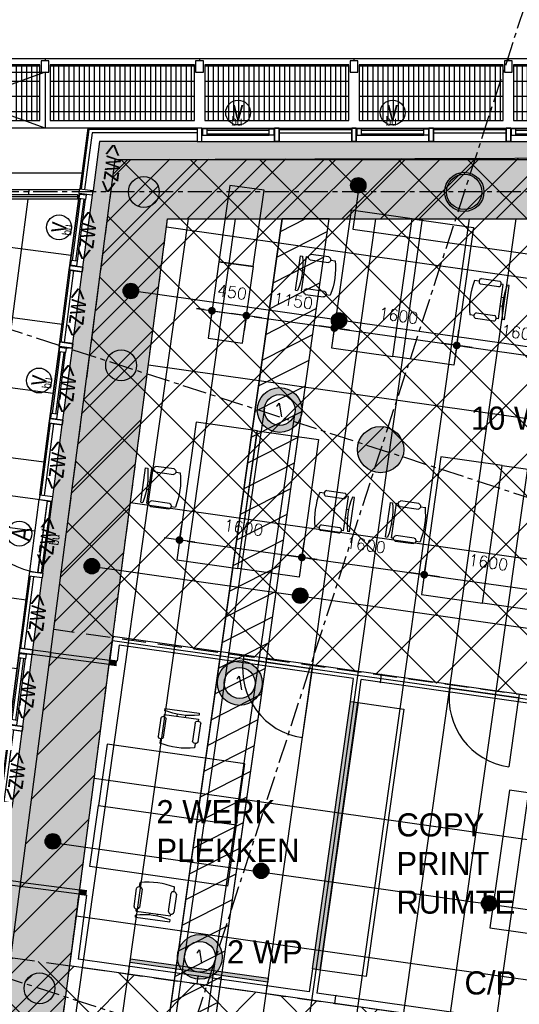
# Model space of a CAD drawing. Header units: millimetres. Extents: x -4106 to 114694, y -37499 to 54647.
# Tile 8 of 109: x 22893 to 29361, y 25922 to 38676. Entities that reach past the tile are written whole.
import ezdxf
from ezdxf.enums import TextEntityAlignment as Align

# ---------------------------------------------------------------- set-up
doc = ezdxf.new("R2010")
doc.units = ezdxf.units.MM
doc.header["$LTSCALE"] = 50
for name, pattern in [('B0301', [25, 12.5, -6.25, 0, -6.25]), ('B0702', [4.6875, 3.125, -1.5625]), ('XREF_05-werkset$0$B0702', [4.6875, 3.125, -1.5625]), ('XREF_STRAMIEN$0$B0201', [50, 31.25, -6.25, 6.25, -6.25])]:
    doc.linetypes.add(name, pattern=pattern)
for name, color, linetype in [('FOK_ BRANDSLANGHASPELS', 2, 'Continuous'), ('FOK_00_ALGEMEEN', 1, 'Continuous'), ('FOK_05---_TEKST_18', 1, 'Continuous'), ('FOK_05---_TEKST_25', 2, 'Continuous'), ('FOK_07_STRAMIEN', 13, 'B0301'), ('FOK_08---_MAATVOERING', 2, 'Continuous'), ('FOK_22_BINNENWANDEN', 2, 'Continuous'), ('FOK_22_BINNENWANDEN @ 1 VP1', 2, 'Continuous'), ('FOK_22_BINNENWANDEN @ 1 VP2', 2, 'Continuous'), ('FOK_22_BINNENWANDEN @ 1 VPModel', 2, 'Continuous'), ('FOK_82_LOS MEUBILAIR', 1, 'Continuous'), ('XREF_05-werkset$0$AA23NH2-_STAAL', 242, 'Continuous'), ('XREF_05-werkset$0$AA28G---_PREFABBETON', 242, 'Continuous'), ('XREF_05-werkset$0$AI28XH2-_STAAL', 1, 'Continuous'), ('XREF_05-werkset$0$AI31----_BUITENKOZ', 242, 'Continuous'), ('XREF_05-werkset$0$AI31XH4-_ALUMINIUM', 242, 'Continuous'), ('XREF_05-werkset$0$AI32XI--_HOUT', 242, 'Continuous'), ('XREF_05-werkset$0$AI34MH--_METAAL', 242, 'Continuous'), ('XREF_05-werkset$0$AI43S---_TEGELS', 1, 'Continuous'), ('XREF_05-werkset$0$AI47----_DAKAFW', 242, 'Continuous'), ('XREF_05-werkset$0$AL$1A---_ALGEMEEN', 7, 'Continuous'), ('XREF_05-werkset$0$AL21RO0-_GLASPLAAT', 2, 'Continuous'), ('XREF_05-werkset$0$AL23NH2-_STAAL', 1, 'Continuous'), ('XREF_05-werkset$0$AL28G---_PREFABBETON', 4, 'Continuous'), ('XREF_05-werkset$0$AL28XH2-_STAAL', 4, 'Continuous'), ('XREF_05-werkset$0$AL31----_BUITENKOZ', 2, 'Continuous'), ('XREF_05-werkset$0$AL31XH4-_ALUMINIUM', 2, 'Continuous'), ('XREF_05-werkset$0$ALR3OR3-_OPPR30', 242, 'Continuous'), ('XREF_05-werkset$0$AT$1A---_ALGEMEEN', 7, 'Continuous'), ('XREF_05-werkset$0$AT$8A---_HULPLIJNEN', 241, 'Continuous'), ('XREF_05-werkset$0$AZ34MH--_METAAL', 2, 'Continuous'), ('XREF_05_PLAFOND$0$AA00VV4-_SOLID252', 254, 'Continuous'), ('XREF_05_PLAFOND$0$AA45----_PLAFONDAFW', 1, 'Continuous'), ('XREF_05_PLAFOND$0$AI45----_PLAFONDAFW', 2, 'Continuous'), ('XREF_05_Sprinkler installatie$0$verzonken sprinkler', 6, 'Continuous'), ('XREF_05_Sprinkler installatie$0$WL524---', 4, 'Continuous'), ('XREF_05_Sprinkler installatie$0$WL6516--', 4, 'Continuous'), ('XREF_05_Vloergoot installaties$0$EL6131--_VG', 3, 'Continuous'), ('XREF_05_Vloergoot installaties$0$EL6222--', 3, 'Continuous'), ('XREF_STRAMIEN$0$AL$7A---_STRAMIEN', 1, 'XREF_STRAMIEN$0$B0201')]:
    doc.layers.add(name, color=color, linetype=linetype)
doc.styles.add('FOK-DIM', font='romans.shx')
doc.styles.add('XREF_05-werkset$0$00_100', font='ABTPR.SHX', dxfattribs={"width": 0.8, "height": 120})
doc.styles.add('XREF_05-werkset$0$02_100', font='ABTPR.SHX', dxfattribs={"width": 0.8, "height": 250})
doc.styles.add('XREF_05_Sprinkler installatie$0$Standard', font='txt')
doc.styles.add('XREF_05_Vloergoot installaties$0$BURO-018', font='simplex.shx', dxfattribs={"height": 180})
doc.dimstyles.new('FOK-100', dxfattribs={"dimscale": 100, "dimtxt": 1.5, "dimasz": 1, "dimexe": 2, "dimexo": 0, "dimgap": 2, "dimtad": 1, "dimdec": 0, "dimzin": 11, "dimdsep": 46, "dimtxsty": 'FOK-DIM', "dimblk1": 'DOT', "dimblk2": 'DOT', "dimsah": 1, "dimcen": 2.5, "dimclrd": 256, "dimclre": 256, "dimclrt": 256, "dimadec": 0, "dimazin": 0, "dimtfac": 1, "dimtdec": 0, "dimtix": 1, "dimtmove": 2, "dimatfit": 3, "dimldrblk": 'DOT', "dimfxl": 2, "dimtolj": 1, "dimtzin": 0, "dimarcsym": 0})

# ---------------------------------------------------------------- blocks, each defined once
blk = doc.blocks.new('XREF_05-werkset$0$V-H-28G001_B09145W02')
at = {"layer": 'XREF_05-werkset$0$AA28G---_PREFABBETON'}
h = blk.add_hatch(color=254, dxfattribs=at)
edge = h.paths.add_edge_path()
edge.add_arc((0, 0), 300, 0, 360)
h = blk.add_hatch(dxfattribs=at)
h.set_pattern_fill('KALKZST', color=1, scale=880, style=0)
h.set_pattern_definition([(45, (-25612.5, -9670.3), (-390.278, 390.278), [])])
edge = h.paths.add_edge_path()
edge.add_arc((0, 0), 300, 0, 360)
at = {"layer": 'XREF_05-werkset$0$AL28G---_PREFABBETON'}
blk.add_circle((0, 0), 300, dxfattribs=at)
blk = doc.blocks.new('XREF_05-werkset$0$281B508F')
for radius in [254, 229]:
    blk.add_circle((0, 0), radius)
blk = doc.blocks.new('XREF_05-werkset$0$V-H-28G002_B09145W02')
at = {"layer": 'XREF_05-werkset$0$AA28G---_PREFABBETON'}
h = blk.add_hatch(color=254, dxfattribs=at)
edge = h.paths.add_edge_path()
edge.add_arc((0, 0), 200, 0, 360)
h = blk.add_hatch(dxfattribs=at)
h.set_pattern_fill('KALKZST', color=1, scale=880, style=0)
h.set_pattern_definition([(45, (-122853.7, 13088.4), (-390.2777, 390.2777), [])])
edge = h.paths.add_edge_path()
edge.add_arc((0, 0), 200, 0, 360)
at = {"layer": 'XREF_05-werkset$0$AL28G---_PREFABBETON'}
blk.add_circle((0, 0), 200, dxfattribs=at)
blk = doc.blocks.new('XREF_05-werkset$0$V-H-28X00A_09145B1')
for name, p in [('XREF_05-werkset$0$V-H-28G002_B09145W02', (24500, 36445)), ('XREF_05-werkset$0$V-H-28G002_B09145W02', (24206, 34198)), ('XREF_05-werkset$0$V-H-28G001_B09145W02', (27566, 33108)), ('XREF_05-werkset$0$V-H-28G002_B09145W02', (23149, 26130))]:
    blk.add_blockref(name, p)
at = {"layer": 'XREF_05-werkset$0$AL28XH2-_STAAL'}
blk.add_blockref('XREF_05-werkset$0$281B508F', (28649, 36445), dxfattribs=at)
blk = doc.blocks.new('*U541')
at = {"layer": 'XREF_05-werkset$0$AI34MH--_METAAL'}
blk.add_lwpolyline([(18531, 36410), (23643, 36410), (23643, 36350), (18583, 36350)], dxfattribs=at)
at = {"layer": 'XREF_05-werkset$0$AZ34MH--_METAAL'}
blk.add_lwpolyline([(23643, 36380), (18557, 36380)], dxfattribs=at)
blk = doc.blocks.new('XREF_05-werkset$0$V-K-39-003Y_B09145W02')
at = {"color": 0, "linetype": 'ByBlock'}
blk.add_lwpolyline([(-60, -9), (-60, 161), (0, 161), (0, -9)], close=True, dxfattribs=at)
blk = doc.blocks.new('XREF_05-werkset$0$V-K-39-003_B09145W02')
at = {"color": 0, "linetype": 'ByBlock'}
blk.add_lwpolyline([(60, -9), (60, 161), (0, 161), (0, -9)], close=True, dxfattribs=at)
blk = doc.blocks.new('XREF_05-werkset$0$V-K-39-005Y_B09145W02')
at = {"color": 0}
blk.add_lwpolyline([(-67, 0), (-67, 85), (0, 85), (0, 0)], close=True, dxfattribs=at)
blk = doc.blocks.new('XREF_05-werkset$0$V-K-39-005_B09145W02')
at = {"color": 0}
blk.add_lwpolyline([(67, 0), (67, 85), (0, 85), (0, 0)], close=True, dxfattribs=at)
blk = doc.blocks.new('XREF_05-werkset$0$V-H-31-00J_B09145W02')
at = {"layer": 'XREF_05-werkset$0$AI31XH4-_ALUMINIUM'}
for p, q in [((60, 80), (1000, 80)), ((127, 76), (933, 76)), ((60, -90), (1000, -90)), ((127, -10), (933, -10))]:
    blk.add_line(p, q, dxfattribs=at)
at = {"layer": 'XREF_05-werkset$0$AL$1A---_ALGEMEEN'}
blk.add_circle((530, 284), 161, dxfattribs=at)
at = {"layer": 'XREF_05-werkset$0$AL31XH4-_ALUMINIUM'}
for p, q in [((127, 56), (933, 56)), ((127, 10), (933, 10))]:
    blk.add_line(p, q, dxfattribs=at)
for name, p in [('XREF_05-werkset$0$V-K-39-003_B09145W02', (0, -80)), ('XREF_05-werkset$0$V-K-39-003Y_B09145W02', (1060, -80))]:
    blk.add_blockref(name, p, dxfattribs=at)
at = {"layer": 'XREF_05-werkset$0$AL31XH4-_ALUMINIUM', "xscale": 0.8955223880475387}
for name, p in [('XREF_05-werkset$0$V-K-39-005_B09145W02', (67, -10)), ('XREF_05-werkset$0$V-K-39-005Y_B09145W02', (993, -10))]:
    blk.add_blockref(name, p, dxfattribs=at)
at = {"layer": 'XREF_05-werkset$0$AT$1A---_ALGEMEEN', "color": 7, "style": 'XREF_05-werkset$0$02_100', "width": 0.8}
blk.add_text('v', height=250, dxfattribs=at).set_placement((530, 313), align=Align.MIDDLE_CENTER)
at = {"layer": 'XREF_05-werkset$0$AT$8A---_HULPLIJNEN', "color": 1, "style": 'XREF_05-werkset$0$00_100', "width": 0.8}
blk.add_text('bu', height=120, dxfattribs=at).set_placement((440, 114))
blk = doc.blocks.new('XREF_05-werkset$0$V-H-31-00K_B09145W02')
at = {"layer": 'XREF_05-werkset$0$AI31----_BUITENKOZ'}
for p, q in [((60, 80.5), (1000, 80.5)), ((60, -89.5), (1000, -89.5))]:
    blk.add_line(p, q, dxfattribs=at)
at = {"layer": 'XREF_05-werkset$0$AL31----_BUITENKOZ'}
for p, q in [((60, 65.5), (1000, 65.5)), ((60, 20.5), (1000, 20.5))]:
    blk.add_line(p, q, dxfattribs=at)
for name, p in [('XREF_05-werkset$0$V-K-39-003_B09145W02', (0, -80.5)), ('XREF_05-werkset$0$V-K-39-003Y_B09145W02', (1060, -80.5))]:
    blk.add_blockref(name, p, dxfattribs=at)
blk = doc.blocks.new('XREF_05-werkset$0$281KOF8D')
blk.add_lwpolyline([(-50, -75), (50, -75), (50, 75), (-50, 75)], close=True)
blk = doc.blocks.new('XREF_05-werkset$0$V-H-00-01ZS_09145B1')
at = {"layer": 'XREF_05-werkset$0$AA23NH2-_STAAL', "color": 13}
for p, q in [((-67, 805), (-1933, 805)), ((-1890, 820), (-1890, 100)), ((-1824, 820), (-1824, 100)), ((-1758, 820), (-1758, 100)), ((-1692, 820), (-1692, 100)), ((-1626, 820), (-1626, 100)), ((-1560, 820), (-1560, 100)), ((-1494, 820), (-1494, 100)), ((-1428, 820), (-1428, 100)), ((-1362, 820), (-1362, 100)), ((-1296, 820), (-1296, 100)), ((-1230, 820), (-1230, 100)), ((-1164, 820), (-1164, 100)), ((-1098, 820), (-1098, 100)), ((-1032, 820), (-1032, 100)), ((-966, 820), (-966, 100)), ((-900, 820), (-900, 100)), ((-834, 820), (-834, 100)), ((-768, 820), (-768, 100)), ((-702, 820), (-702, 100)), ((-636, 820), (-636, 100)), ((-570, 820), (-570, 100)), ((-504, 820), (-504, 100)), ((-438, 820), (-438, 100)), ((-372, 820), (-372, 100)), ((-306, 820), (-306, 100)), ((-240, 820), (-240, 100)), ((-174, 820), (-174, 100)), ((-108, 820), (-108, 100)), ((-67, 607), (-1933, 607)), ((-67, 409), (-1933, 409)), ((-67, 211), (-1933, 211))]:
    blk.add_line(p, q, dxfattribs=at)
at = {"layer": 'XREF_05-werkset$0$AI28XH2-_STAAL'}
for p, q in [((-1950, 901), (-2050, 901)), ((50, 901), (-50, 901))]:
    blk.add_line(p, q, dxfattribs=at)
at = {"layer": 'XREF_05-werkset$0$AL21RO0-_GLASPLAAT', "color": 3}
blk.add_lwpolyline([(0, 900), (-2000, 900)], dxfattribs=at)
at = {"layer": 'XREF_05-werkset$0$AL23NH2-_STAAL'}
blk.add_lwpolyline([(-1933, 100), (-67, 100), (-67, 820), (-67, 820), (-67, 820), (-1933, 820), (-1933, 100), (-1933, 100)], close=True, dxfattribs=at)
at = {"layer": 'XREF_05-werkset$0$AL28XH2-_STAAL'}
for p, q in [((-2000, 901), (-2000, 875)), ((0, 901), (0, 875))]:
    blk.add_line(p, q, dxfattribs=at)
for p in [(-2000, 800), (0, 800)]:
    blk.add_blockref('XREF_05-werkset$0$281KOF8D', p, dxfattribs=at)
blk = doc.blocks.new('XREF_05-werkset$0$V-H-00-007S_B09145W02')
at = {"layer": 'XREF_05-werkset$0$AT$1A---_ALGEMEEN', "color": 7, "style": 'XREF_05-werkset$0$02_100', "width": 0.8}
blk.add_text('<zw>', height=250, dxfattribs=at).set_placement((0, -13), align=Align.CENTER)
blk = doc.blocks.new('XREF_05-werkset$0$V-K-39-003S_B09145W02')
at = {"color": 0, "linetype": 'ByBlock'}
blk.add_lwpolyline([(-60, 9), (-60, -161), (0, -161), (0, 9)], close=True, dxfattribs=at)
blk = doc.blocks.new('XREF_05-werkset$0$V-K-39-003X_B09145W02')
at = {"color": 0, "linetype": 'ByBlock'}
blk.add_lwpolyline([(60, 9), (60, -161), (0, -161), (0, 9)], close=True, dxfattribs=at)
blk = doc.blocks.new('XREF_05-werkset$0$P-H-31-00ZX_09145B1')
at = {"layer": 'XREF_05-werkset$0$AI31----_BUITENKOZ'}
for p, q in [((60, 90), (1000, 90)), ((60, -80), (1000, -80))]:
    blk.add_line(p, q, dxfattribs=at)
blk.add_lwpolyline([(1000, -16), (1000, 924, 0.41421), (60, -16)], format="xyb", dxfattribs=at)
at = {"layer": 'XREF_05-werkset$0$AL$1A---_ALGEMEEN'}
blk.add_circle((530, 288), 161, dxfattribs=at)
at = {"layer": 'XREF_05-werkset$0$AL31----_BUITENKOZ'}
blk.add_line((60, -16), (1000, -16), dxfattribs=at)
blk.add_lwpolyline([(64, -20), (996, -20), (998, -60), (62, -60)], close=True, dxfattribs=at)
for name, p in [('XREF_05-werkset$0$V-K-39-003X_B09145W02', (0, 80)), ('XREF_05-werkset$0$V-K-39-003S_B09145W02', (1060, 80))]:
    blk.add_blockref(name, p, dxfattribs=at)
at = {"layer": 'XREF_05-werkset$0$AT$1A---_ALGEMEEN', "color": 7, "style": 'XREF_05-werkset$0$02_100', "width": 0.8}
blk.add_text('A', height=250, dxfattribs=at).set_placement((530, 259), align=Align.MIDDLE_CENTER)
at = {"layer": 'XREF_05-werkset$0$AT$8A---_HULPLIJNEN', "color": 1, "style": 'XREF_05-werkset$0$00_100', "width": 0.8}
blk.add_text('bu', height=120, dxfattribs=at).set_placement((440, -234))
blk = doc.blocks.new('XREF_05-werkset')
at = {"layer": 'XREF_05-werkset$0$AI43S---_TEGELS'}
h = blk.add_hatch(dxfattribs=at)
h.set_pattern_fill('ANSI37', color=252, scale=7200, angle=145.52, style=0)
h.set_pattern_definition([(172.54, (17520, 29153.9), (-116.85, -892.38), []), (262.54, (17520, 29153.9), (892.38, -116.85), [])])
h.paths.add_polyline_path([(23671, 36470), (18478, 36470), (16562, 21838), (21719, 21562)])
edge = h.paths.add_edge_path(flags=16)
edge.add_line((16698, 21951), (21709, 21683))
edge.add_line((21709, 21683), (21705, 21623))
edge.add_line((21705, 21623), (16630, 21895))
edge = h.paths.add_edge_path(flags=16)
edge.add_line((16630, 21895), (18531, 36410))
edge = h.paths.add_edge_path(flags=16)
edge.add_line((18583, 36350), (16698, 21951))
edge = h.paths.add_edge_path(flags=16)
edge.add_line((18531, 36410), (23643, 36410))
edge.add_line((23643, 36410), (23643, 36350))
edge.add_line((23643, 36350), (18583, 36350))
at = {"layer": 'XREF_05-werkset$0$AI28XH2-_STAAL'}
blk.add_lwpolyline([(19221, 37995), (23221, 37995), (23221, 37270), (19221, 37270)], close=True, dxfattribs=at)
for points in [[(23221, 37995), (21221, 37270)], [(23221, 37270), (21221, 37995)]]:
    blk.add_lwpolyline(points, dxfattribs=at)
at = {"layer": 'XREF_05-werkset$0$AI31----_BUITENKOZ'}
for points in [[(25191, 37270), (23776, 37270), (23673, 36485)], [(25191, 37100), (23925, 37100), (23842, 36463)]]:
    blk.add_lwpolyline(points, dxfattribs=at)
at = {"layer": 'XREF_05-werkset$0$AI32XI--_HOUT'}
blk.add_lwpolyline([(31191, 21080), (22128, 21566), (24131, 36865), (96261, 36865), (87027, -28343), (68250, -22249)], dxfattribs=at)
at = {"layer": 'XREF_05-werkset$0$AI47----_DAKAFW'}
for p, q in [((23776, 37270), (17776, 37270)), ((23700, 36690), (18285, 36690)), ((23671, 36470), (18478, 36470))]:
    blk.add_line(p, q, dxfattribs=at)
at = {"layer": 'XREF_05-werkset$0$AL31----_BUITENKOZ'}
for points in [[(25191, 37255), (23789, 37255), (23688, 36483)], [(25191, 37210), (23829, 37210), (23733, 36477)]]:
    blk.add_lwpolyline(points, dxfattribs=at)
at = {"layer": 'XREF_05-werkset$0$ALR3OR3-_OPPR30', "linetype": 'XREF_05-werkset$0$B0702'}
blk.add_lwpolyline([(60436, 20099), (31231, 21828), (22997, 22270), (24807, 36095), (95374, 36095), (86393, -27328), (68974, -21675), (69214, 10716, 0.399143)], format="xyb", close=True, dxfattribs=at)
at = {"color": 4}
for p in [(23221, 37270), (25221, 37270), (27221, 37270), (29221, 37270), (31221, 37270)]:
    blk.add_blockref('XREF_05-werkset$0$V-H-00-01ZS_09145B1', p, dxfattribs=at)
for name, p in [('XREF_05-werkset$0$V-H-31-00J_B09145W02', (25191, 37189)), ('XREF_05-werkset$0$V-H-31-00J_B09145W02', (27191, 37189)), ('XREF_05-werkset$0$V-H-31-00J_B09145W02', (29191, 37189)), ('XREF_05-werkset$0$V-H-31-00K_B09145W02', (26191, 37189)), ('XREF_05-werkset$0$V-H-31-00K_B09145W02', (28191, 37189)), ('XREF_05-werkset$0$V-H-28X00A_09145B1', (0, 0)), ('*U541', (0, 0))]:
    blk.add_blockref(name, p)
at = {"rotation": 82.539999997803}
for name, p in [('XREF_05-werkset$0$V-H-00-007S_B09145W02', (24175, 36735)), ('XREF_05-werkset$0$V-H-31-00J_B09145W02', (23615, 35423)), ('XREF_05-werkset$0$V-H-00-007S_B09145W02', (23854, 35866)), ('XREF_05-werkset$0$V-H-31-00K_B09145W02', (23485, 34432)), ('XREF_05-werkset$0$V-H-00-007S_B09145W02', (23724, 34875)), ('XREF_05-werkset$0$V-H-31-00J_B09145W02', (23356, 33440)), ('XREF_05-werkset$0$V-H-00-007S_B09145W02', (23594, 33883)), ('XREF_05-werkset$0$V-H-31-00K_B09145W02', (23226, 32449)), ('XREF_05-werkset$0$V-H-00-007S_B09145W02', (23465, 32892)), ('XREF_05-werkset$0$P-H-31-00ZX_09145B1', (23105, 31456)), ('XREF_05-werkset$0$V-H-00-007S_B09145W02', (23335, 31900)), ('XREF_05-werkset$0$V-H-31-00K_B09145W02', (22966, 30466)), ('XREF_05-werkset$0$V-H-00-007S_B09145W02', (23205, 30909)), ('XREF_05-werkset$0$V-H-31-00J_B09145W02', (22836, 29474)), ('XREF_05-werkset$0$V-H-00-007S_B09145W02', (23075, 29917)), ('XREF_05-werkset$0$V-H-31-00K_B09145W02', (22706, 28482)), ('XREF_05-werkset$0$V-H-00-007S_B09145W02', (22937, 28863))]:
    blk.add_blockref(name, p, dxfattribs=at)
blk = doc.blocks.new('XREF_STRAMIEN')
at = {"layer": 'XREF_STRAMIEN$0$AL$7A---_STRAMIEN', "ltscale": 0.2}
for p, q in [((4081.1, 40729.3), (99881.1, 9638.9)), ((99881.1, 36444.7), (4081.1, 36444.7)), ((4081.1, 32318.5), (99881.1, 1228.2))]:
    blk.add_line(p, q, dxfattribs=at)
blk.add_lwpolyline([(30975.4, 43612.9), (13366.5, -10645.9)], dxfattribs=at)
blk = doc.blocks.new('XREF_05_PLAFOND')
at = {"layer": 'XREF_05_PLAFOND$0$AA00VV4-_SOLID252'}
h = blk.add_hatch(color=256, dxfattribs=at)
edge = h.paths.add_edge_path(flags=16)
edge.add_line((31231, 21828), (22997, 22270))
edge.add_line((22997, 22270), (24807, 36095))
edge.add_line((24807, 36095), (95374, 36095))
edge.add_line((95374, 36095), (86393, -27328))
edge.add_line((86393, -27328), (68974, -21675))
edge.add_line((68974, -21675), (69214, 10716))
edge.add_arc((59885, 10785), 9330, 359.5745, 446.6108)
edge.add_line((60436, 20099), (31231, 21828))
edge = h.paths.add_edge_path()
edge.add_line((31161, 20520), (31178, 20830))
edge.add_line((31178, 20830), (60378, 19101))
edge.add_arc((59885, 10785), 8330, -0.4255, 86.6075, ccw=False)
edge.add_line((68215, 10723), (67969, -22305))
edge.add_line((67969, -22305), (67940, -22396))
edge.add_line((67940, -22396), (87220, -28653))
edge.add_line((87220, -28653), (96531, 37100))
edge.add_line((96531, 37100), (23925, 37100))
edge.add_line((23925, 37100), (21807, 20927))
edge.add_line((21807, 20927), (31096, 20429))
edge.add_line((31096, 20429), (31101, 20524))
edge.add_line((31101, 20524), (31161, 20520))
at = {"layer": 'XREF_05_PLAFOND$0$AA45----_PLAFONDAFW'}
h = blk.add_hatch(dxfattribs=at)
h.set_pattern_fill('ANSI31', color=256, scale=2200, angle=342.02, style=0)
h.set_pattern_definition([(27.02, (0, 0), (-124.9329, 244.9832), [])])
h.paths.add_polyline_path([(24324, 22201), (24925, 22167), (26898, 36095), (26292, 36095)])
at = {"layer": 'XREF_05_PLAFOND$0$AI45----_PLAFONDAFW'}
h = blk.add_hatch(dxfattribs=at)
h.set_pattern_fill('_USER,_O', color=256, scale=600, angle=90, pattern_type=0)
h.set_pattern_definition([(81.94, (95233.5, 35104.6), (-594.073, 84.126), [])])
edge = h.paths.add_edge_path(flags=16)
edge.add_arc((41622, 26897), 5450, 0, 360)
h.paths.add_polyline_path([(49934, 30177), (51534, 30177), (51534, 27777), (49934, 27777)], flags=16)
edge = h.paths.add_edge_path(flags=16)
edge.add_arc((86127, 26613), 3800, 0, 360)
edge = h.paths.add_edge_path(flags=16)
edge.add_arc((74999, -10767), 5450, 0, 360)
edge = h.paths.add_edge_path()
edge.add_line((31231, 21828), (22997, 22270))
edge.add_line((22997, 22270), (24807, 36095))
edge.add_line((24807, 36095), (95374, 36095))
edge.add_line((95374, 36095), (86393, -27328))
edge.add_line((86393, -27328), (68974, -21675))
edge.add_line((68974, -21675), (69214, 10716))
edge.add_arc((59885, 10785), 9330, 359.5745, 446.6108)
edge.add_line((60436, 20099), (31231, 21828))
h = blk.add_hatch(dxfattribs=at)
h.set_pattern_fill('_USER,_O', color=256, scale=1800, pattern_type=0)
h.set_pattern_definition([(351.94, (95233.5, 35104.6), (252.378, 1782.22), [])])
edge = h.paths.add_edge_path(flags=16)
edge.add_arc((74999, -10767), 5450, 0, 360)
edge = h.paths.add_edge_path(flags=16)
edge.add_arc((41622, 26897), 5450, 0, 360)
h.paths.add_polyline_path([(49934, 30177), (51534, 30177), (51534, 27777), (49934, 27777)], flags=16)
edge = h.paths.add_edge_path(flags=16)
edge.add_arc((86127, 26613), 3800, 0, 360)
edge = h.paths.add_edge_path()
edge.add_line((31231, 21828), (22997, 22270))
edge.add_line((22997, 22270), (24807, 36095))
edge.add_line((24807, 36095), (95374, 36095))
edge.add_line((95374, 36095), (86393, -27328))
edge.add_line((86393, -27328), (68974, -21675))
edge.add_line((68974, -21675), (69214, 10716))
edge.add_arc((59885, 10785), 9330, 359.5745, 446.6108)
edge.add_line((60436, 20099), (31231, 21828))
at = {"layer": 'XREF_05_PLAFOND$0$AA45----_PLAFONDAFW'}
blk.add_lwpolyline([(24324, 22201), (24925, 22167), (26898, 36095), (26292, 36095)], close=True, dxfattribs=at)
blk = doc.blocks.new('XREF_05_Sprinkler installatie$0$SP-KOP02')
at = {"color": 0, "linetype": 'Continuous'}
for p, q in [((-0.87, -0.02), (0.02, 0.87)), ((-0.85, -0.22), (0.22, 0.85)), ((-0.84, 0.23), (-0.23, 0.84)), ((-0.79, -0.38), (0.38, 0.79)), ((-0.7, -0.52), (0.52, 0.7)), ((-0.6, -0.64), (0.64, 0.6)), ((-0.47, -0.74), (0.74, 0.47)), ((-0.32, -0.81), (0.81, 0.32)), ((-0.14, -0.86), (0.86, 0.14)), ((0.07, -0.87), (0.87, -0.07)), ((0.38, -0.79), (0.79, -0.38))]:
    blk.add_line(p, q, dxfattribs=at)
at = {"color": 0, "linetype": 'Continuous', "const_width": 0.875}
blk.add_lwpolyline([(-0.44, 0, 1), (0.44, 0, 1)], format="xyb", close=True, dxfattribs=at)
at = {"color": 0, "linetype": 'Continuous'}
for radius in [1, 0.875]:
    blk.add_circle((0, 0), radius, dxfattribs=at)
at = {"color": 0, "linetype": 'Continuous', "style": 'XREF_05_Sprinkler installatie$0$Standard', "flags": 1}
for tag, p in [('SP_MATCODE', (2, 2)), ('SP_TEMP', (2, -3)), ('SP_DOORL', (2, -5)), ('SP_KFACT', (2, -7)), ('SP_SPRHK', (2, -9)), ('SP_KLEP', (2, -11))]:
    blk.add_attdef(tag, p, '', height=1, dxfattribs=at)
blk = doc.blocks.new('XREF_05_Sprinkler installatie')
at = {"layer": 'XREF_05_Sprinkler installatie$0$verzonken sprinkler'}
h = blk.add_hatch(dxfattribs=at)
h.set_pattern_fill('JIS_WOOD', color=256, scale=500, style=0)
h.set_pattern_definition([(45, (3.27, -36464.7), (-250, 250), [])])
h.paths.add_polyline_path([(24807, 36095), (95374, 36095), (86393, -27327), (68969, -21673), (69211, 10226), (69062, 12468), (68691, 13867), (68341, 14728), (67609, 16019), (67276, 16479), (66138, 17710), (64799, 18714), (64109, 19104), (63010, 19574), (61838, 19909), (60552, 20091), (59093, 20179), (23005, 22333)], flags=16)
h.paths.add_polyline_path([(24131, 36865), (96542, 37109), (87228, -28665), (68231, -22243), (68457, 9789), (68440, 11432), (68332, 12290), (67835, 13662), (67691, 14033), (66839, 15594), (65842, 16785), (63694, 18334), (62337, 18877), (59567, 19359), (56814, 19564), (22128, 21567)])
for points in [[(24131, 36865), (96542, 37109), (87228, -28665), (68231, -22243), (68457, 9789), (68440, 11432), (68332, 12290), (67835, 13662), (67691, 14033), (66839, 15594), (65842, 16785), (63694, 18334), (62337, 18877), (59567, 19359), (56814, 19564), (22128, 21567)], [(24807, 36095), (95374, 36095), (86393, -27327), (68969, -21673), (69211, 10226), (69062, 12468), (68691, 13867), (68341, 14728), (67609, 16019), (67276, 16479), (66138, 17710), (64799, 18714), (64109, 19104), (63010, 19574), (61838, 19909), (60552, 20091), (59093, 20179), (23005, 22333)]]:
    blk.add_lwpolyline(points, close=True, dxfattribs=at)
at = {"layer": 'XREF_05_Sprinkler installatie$0$WL524---'}
for p, q in [((27287, 36536), (27206, 35963)), ((27206, 35963), (30148, 35546)), ((24340, 35168), (37636, 33285)), ((23813, 31596), (35421, 29952)), ((23317, 28020), (34896, 26380))]:
    blk.add_line(p, q, dxfattribs=at)
at = {"layer": 'XREF_05_Sprinkler installatie$0$WL6516--', "xscale": 99.9999999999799, "yscale": 100, "zscale": 100, "rotation": 7.589429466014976}
for p in [(27276, 36530), (24332, 35162), (27028, 34780), (23827, 31597), (26524, 31215), (23322, 28033), (26019, 27651), (28971, 27230)]:
    blk.add_blockref('XREF_05_Sprinkler installatie$0$SP-KOP02', p, dxfattribs=at)
blk = doc.blocks.new('XREF_05_Vloergoot installaties$0$E00415')
at = {"linetype": 'Continuous'}
h = blk.add_hatch(color=0, dxfattribs=at)
edge = h.paths.add_edge_path()
edge.add_arc((0, 0), 2.9, 0, 360)
edge = h.paths.add_edge_path(flags=16)
edge.add_arc((0, 0), 2, 0, 360)
at = {"color": 0, "linetype": 'Continuous'}
for radius in [2.9, 2]:
    blk.add_circle((0, 0), radius, dxfattribs=at)
at = {"color": 0, "linetype": 'Continuous', "style": 'XREF_05_Vloergoot installaties$0$BURO-018'}
for tag, p in [('E_GKAST', (0, 8)), ('E_GROEP', (0, 5)), ('E_SGROEP', (4.5, 5))]:
    blk.add_attdef(tag, text='', height=1.8, dxfattribs=at).set_placement(p, align=Align.MIDDLE)
at = {"color": 0, "linetype": 'Continuous', "style": 'XREF_05_Vloergoot installaties$0$BURO-018', "flags": 1}
for tag, p in [('E_VERMCODE', (13, 5)), ('E_MATCODE', (0, 0))]:
    blk.add_attdef(tag, text='', height=1.8, dxfattribs=at).set_placement(p, align=Align.MIDDLE)
blk = doc.blocks.new('XREF_05_Vloergoot installaties')
at = {"layer": 'XREF_05_Vloergoot installaties$0$EL6131--_VG'}
for p, q in [((26062, 33649), (25026, 26546)), ((26457, 33591), (25422, 26488)), ((25028, 26566), (24510, 22980)), ((25424, 26509), (24906, 22923))]:
    blk.add_line(p, q, dxfattribs=at)
at = {"layer": 'XREF_05_Vloergoot installaties$0$EL6222--'}
ref = blk.add_blockref('XREF_05_Vloergoot installaties$0$E00415', (26259, 33620), dxfattribs=dict(at, xscale=100.000000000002, yscale=100, zscale=100, rotation=351.5354125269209))
ref.add_attrib('E_GROEP', '1', dxfattribs={"layer": '0', "color": 1, "linetype": 'Continuous', "height": 180, "rotation": 9.5113, "style": 'XREF_05_Vloergoot installaties$0$BURO-018'}).set_placement((26259, 33620), align=Align.MIDDLE)
ref = blk.add_blockref('XREF_05_Vloergoot installaties$0$E00415', (25742, 30084), dxfattribs=dict(at, xscale=100.000000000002, yscale=100, zscale=100, rotation=351.5354125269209))
ref.add_attrib('E_GROEP', '1', dxfattribs={"layer": '0', "color": 1, "linetype": 'Continuous', "height": 180, "rotation": 9.5113, "style": 'XREF_05_Vloergoot installaties$0$BURO-018'}).set_placement((25742, 30084), align=Align.MIDDLE)
ref = blk.add_blockref('XREF_05_Vloergoot installaties$0$E00415', (25226, 26537), dxfattribs=dict(at, xscale=100.000000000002, yscale=100, zscale=100, rotation=351.5354125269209))
ref.add_attrib('E_GROEP', '1', dxfattribs={"layer": '0', "color": 1, "linetype": 'Continuous', "height": 180, "rotation": 9.5113, "style": 'XREF_05_Vloergoot installaties$0$BURO-018'}).set_placement((25226, 26537), align=Align.MIDDLE)
blk = doc.blocks.new('WP 1600-800')
at = {"linetype": 'Continuous'}
for p, q in [((569, 1600), (595, 1600)), ((569, 1600), (569, 1150)), ((648, 1600), (675, 1600)), ((648, 1600), (648, 1150)), ((701, 1636), (940, 1636)), ((940, 1564), (701, 1564)), ((966, 1600), (1022, 1600)), ((648, 1428), (620, 1428)), ((621, 1322), (648, 1322)), ((569, 1150), (595, 1150)), ((648, 1150), (675, 1150)), ((701, 1186), (940, 1186)), ((966, 1150), (1022, 1150)), ((936, 1113), (697, 1113))]:
    blk.add_line(p, q, dxfattribs=at)
blk.add_lwpolyline([(1134, 2275), (1934, 2275), (1934, 475), (1134, 475)], close=True)
for centre, radius, start, end in [((-349, 1375), 971, 346.5803, 13.4197), ((713, 1600), 37.7, 107.2856, 252.7144), ((929, 1600), 37.7, 287.2856, 72.7144), ((78, 1375), 971, 346.5803, 13.4197), ((711, 1149), 38.2, 104.3544, 248.7073), ((926, 1150), 38.2, 284.3544, 68.7073)]:
    blk.add_arc(centre, radius, start, end, dxfattribs=at)
blk = doc.blocks.new('*U556')
at = {"layer": 'FOK_22_BINNENWANDEN @ 1 VP1'}
blk.add_hatch(color=256, dxfattribs=at).paths.add_polyline_path([(533, 3776), (632, 3762), (141, 297), (42, 311)])
at = {"layer": 'FOK_22_BINNENWANDEN @ 1 VP2'}
blk.add_hatch(color=256, dxfattribs=at).paths.add_polyline_path([(533, 3776), (632, 3762), (141, 297), (42, 311)])
at = {"layer": 'FOK_22_BINNENWANDEN @ 1 VPModel'}
blk.add_hatch(color=256, dxfattribs=at).paths.add_polyline_path([(533, 3776), (632, 3762), (141, 297), (42, 311)])
blk = doc.blocks.new('A$C70436BE2')
at = {"layer": 'FOK_22_BINNENWANDEN'}
for points in [[(533, 3776), (575, 4074)], [(632, 3762), (674, 4059)], [(42, 311), (0, 14)], [(141, 297), (99, 0)]]:
    blk.add_lwpolyline(points, dxfattribs=at)
blk.add_lwpolyline([(533, 3776), (632, 3762), (141, 297), (42, 311)], close=True, dxfattribs=at)
blk.add_blockref('*U556', (0, 0), dxfattribs=at)
blk = doc.blocks.new('A$C46E716B0')
at = {"layer": 'FOK_00_ALGEMEEN', "color": 13}
for points in [[(0, 0), (0, 900)], [(0, 0), (900, 0)]]:
    blk.add_lwpolyline(points, dxfattribs=at)
blk.add_arc((0, 0), 900, 0, 90, dxfattribs=at)
blk = doc.blocks.new('gevelaansluiting recht')
at = {"layer": 'FOK_22_BINNENWANDEN'}
blk.add_hatch(color=256, dxfattribs=at).paths.add_polyline_path([(4, 30), (-4, -30), (-237, 3), (-229, 63)])
for points in [[(-992, 166), (-999, 116)], [(-229, 58), (-992, 166)], [(-236, 8), (-999, 116)]]:
    blk.add_lwpolyline(points, dxfattribs=at)
blk.add_lwpolyline([(4, 30), (-4, -30), (-237, 3), (-229, 63)], close=True, dxfattribs=at)
blk = doc.blocks.new('A$C094F4788')
at = {"layer": 'Defpoints'}
blk.add_lwpolyline([(5, 19), (104, 5)], dxfattribs=at)
blk.add_point((5, 19), dxfattribs=at)
at = {"layer": 'Defpoints', "color": 5}
for p in [(5, 19), (104, 5)]:
    blk.add_point(p, dxfattribs=at)
at = {"layer": 'FOK_22_BINNENWANDEN', "color": 5}
for centre in [(5, 19), (104, 5)]:
    blk.add_circle(centre, 5, dxfattribs=at)
blk = doc.blocks.new('DOT')
at = {"color": 0}
blk.add_line((-2, 0), (2, 0), dxfattribs=at)
at = {"color": 0, "const_width": 0.5}
blk.add_lwpolyline([(-0.25, 0, 1), (0.25, 0, 1)], format="xyb", close=True, dxfattribs=at)
blk = doc.blocks.new('*D69')
at = {"layer": 'Defpoints', "color": 0}
for p in [(25828, 34843), (26966, 34682), (26966, 34682)]:
    blk.add_point(p, dxfattribs=at)
at = {"layer": 'FOK_08---_MAATVOERING', "lineweight": -2}
for p, q in [((25828, 34843), (25800, 34645)), ((25927, 34829), (26867, 34696)), ((26966, 34682), (26938, 34484))]:
    blk.add_line(p, q, dxfattribs=at)
at = {"layer": 'FOK_08---_MAATVOERING', "lineweight": -2, "xscale": 100, "yscale": 100, "zscale": 100}
for p, rotation in [((25828, 34843), 171.9399999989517), ((26966, 34682), 351.9399999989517)]:
    blk.add_blockref('DOT', p, dxfattribs=dict(at, rotation=rotation))
at = {"layer": 'FOK_08---_MAATVOERING', "insert": (26436, 35034), "char_height": 150, "attachment_point": 5, "rotation": 351.94, "style": 'FOK-DIM'}
blk.add_mtext('\\A1;1150', dxfattribs=at)
blk = doc.blocks.new('*D70')
at = {"layer": 'Defpoints', "color": 0}
for p in [(26966, 34682), (28551, 34457), (28551, 34457)]:
    blk.add_point(p, dxfattribs=at)
at = {"layer": 'FOK_08---_MAATVOERING', "lineweight": -2}
for p, q in [((26966, 34682), (26994, 34880)), ((27065, 34668), (28452, 34471)), ((28551, 34457), (28522, 34259))]:
    blk.add_line(p, q, dxfattribs=at)
at = {"layer": 'FOK_08---_MAATVOERING', "lineweight": -2, "xscale": 100, "yscale": 100, "zscale": 100}
for p, rotation in [((26966, 34682), 171.9399999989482), ((28551, 34457), 351.9399999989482)]:
    blk.add_blockref('DOT', p, dxfattribs=dict(at, rotation=rotation))
at = {"layer": 'FOK_08---_MAATVOERING', "insert": (27797, 34842), "char_height": 150, "attachment_point": 5, "rotation": 351.94, "style": 'FOK-DIM'}
blk.add_mtext('\\A1;1600', dxfattribs=at)
blk = doc.blocks.new('kast')
at = {"layer": 'FOK_82_LOS MEUBILAIR'}
blk.add_lwpolyline([(-1052, -305), (-62, -446), (1, 0), (-989, 140)], close=True, dxfattribs=at)
blk = doc.blocks.new('*D108')
at = {"layer": 'Defpoints', "color": 0}
for p in [(25382, 34906), (25828, 34843), (25828, 34843)]:
    blk.add_point(p, dxfattribs=at)
at = {"layer": 'FOK_08---_MAATVOERING', "lineweight": -2}
for p, q in [((25283, 34920), (25184, 34934)), ((25382, 34906), (25354, 34708)), ((25382, 34906), (25828, 34843)), ((25828, 34843), (25800, 34645)), ((25927, 34829), (26026, 34815))]:
    blk.add_line(p, q, dxfattribs=at)
at = {"layer": 'FOK_08---_MAATVOERING', "lineweight": -2, "xscale": 100, "yscale": 100, "zscale": 100}
for p, rotation in [((25382, 34906), 351.9399999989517), ((25828, 34843), 171.9399999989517)]:
    blk.add_blockref('DOT', p, dxfattribs=dict(at, rotation=rotation))
at = {"layer": 'FOK_08---_MAATVOERING', "insert": (25643, 35147), "char_height": 150, "attachment_point": 5, "rotation": 351.94, "style": 'FOK-DIM'}
blk.add_mtext('\\A1;450', dxfattribs=at)
blk = doc.blocks.new('*D112')
at = {"layer": 'Defpoints', "color": 0}
for p in [(28551, 34457), (30135, 34233), (30135, 34233)]:
    blk.add_point(p, dxfattribs=at)
at = {"layer": 'FOK_08---_MAATVOERING', "lineweight": -2}
for p, q in [((28551, 34457), (28579, 34655)), ((28650, 34443), (30036, 34247)), ((30135, 34233), (30107, 34035))]:
    blk.add_line(p, q, dxfattribs=at)
at = {"layer": 'FOK_08---_MAATVOERING', "lineweight": -2, "xscale": 100, "yscale": 100, "zscale": 100}
for p, rotation in [((28551, 34457), 171.9399999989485), ((30135, 34233), 351.9399999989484)]:
    blk.add_blockref('DOT', p, dxfattribs=dict(at, rotation=rotation))
at = {"layer": 'FOK_08---_MAATVOERING', "insert": (29381, 34617), "char_height": 150, "attachment_point": 5, "rotation": 351.94, "style": 'FOK-DIM'}
blk.add_mtext('\\A1;1600', dxfattribs=at)
blk = doc.blocks.new('*D113')
at = {"layer": 'Defpoints', "color": 0}
for p in [(24962, 31936), (26546, 31711), (26546, 31711)]:
    blk.add_point(p, dxfattribs=at)
at = {"layer": 'FOK_08---_MAATVOERING', "lineweight": -2}
for p, q in [((24962, 31936), (24990, 32134)), ((25061, 31922), (26447, 31725)), ((26546, 31711), (26518, 31513))]:
    blk.add_line(p, q, dxfattribs=at)
at = {"layer": 'FOK_08---_MAATVOERING', "lineweight": -2, "xscale": 100, "yscale": 100, "zscale": 100}
for p, rotation in [((24962, 31936), 171.9399999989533), ((26546, 31711), 351.9399999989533)]:
    blk.add_blockref('DOT', p, dxfattribs=dict(at, rotation=rotation))
at = {"layer": 'FOK_08---_MAATVOERING', "insert": (25792, 32096), "char_height": 150, "attachment_point": 5, "rotation": 351.94, "style": 'FOK-DIM'}
blk.add_mtext('\\A1;1600', dxfattribs=at)
blk = doc.blocks.new('*D114')
at = {"layer": 'Defpoints', "color": 0}
for p in [(26546, 31711), (28130, 31487), (28130, 31487)]:
    blk.add_point(p, dxfattribs=at)
at = {"layer": 'FOK_08---_MAATVOERING', "lineweight": -2}
for p, q in [((26546, 31711), (26574, 31909)), ((26645, 31697), (28031, 31501)), ((28130, 31487), (28102, 31289))]:
    blk.add_line(p, q, dxfattribs=at)
at = {"layer": 'FOK_08---_MAATVOERING', "lineweight": -2, "xscale": 100, "yscale": 100, "zscale": 100}
for p, rotation in [((26546, 31711), 171.9399999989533), ((28130, 31487), 351.9399999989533)]:
    blk.add_blockref('DOT', p, dxfattribs=dict(at, rotation=rotation))
at = {"layer": 'FOK_08---_MAATVOERING', "insert": (27376, 31871), "char_height": 150, "attachment_point": 5, "rotation": 351.94, "style": 'FOK-DIM'}
blk.add_mtext('\\A1;1600', dxfattribs=at)
blk = doc.blocks.new('*D115')
at = {"layer": 'Defpoints', "color": 0}
for p in [(28130, 31487), (29714, 31263), (29714, 31263)]:
    blk.add_point(p, dxfattribs=at)
at = {"layer": 'FOK_08---_MAATVOERING', "lineweight": -2}
for p, q in [((28130, 31487), (28158, 31685)), ((28229, 31473), (29615, 31277)), ((29714, 31263), (29686, 31065))]:
    blk.add_line(p, q, dxfattribs=at)
at = {"layer": 'FOK_08---_MAATVOERING', "lineweight": -2, "xscale": 100, "yscale": 100, "zscale": 100}
for p, rotation in [((28130, 31487), 171.9399999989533), ((29714, 31263), 351.9399999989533)]:
    blk.add_blockref('DOT', p, dxfattribs=dict(at, rotation=rotation))
at = {"layer": 'FOK_08---_MAATVOERING', "insert": (28961, 31647), "char_height": 150, "attachment_point": 5, "rotation": 351.94, "style": 'FOK-DIM'}
blk.add_mtext('\\A1;1600', dxfattribs=at)
blk = doc.blocks.new('A$C4D8164B4')
at = {"layer": 'FOK_ BRANDSLANGHASPELS', "color": 2}
blk.add_circle((20000, 20000), 20000, dxfattribs=at)

msp = doc.modelspace()

# ---------------------------------------------------------------- hatches: boundary and pattern name
at = {"layer": 'FOK_08---_MAATVOERING'}
h = msp.add_hatch(dxfattribs=at)
h.set_pattern_fill('ANSI37', color=254, scale=200, style=0)
h.paths.add_polyline_path([(34276.1, 29243.6), (23334.2, 30777.6), (24131.3, 36864.7), (35355.3, 36864.7)])
h = msp.add_hatch(dxfattribs=at)
h.set_pattern_fill('ANSI37', color=254, scale=200, angle=180, style=0)
h.set_pattern_definition([(225, (59764.1, 56299.3), (449.013, -449.013), []), (315, (59764.1, 56299.3), (449.013, 449.013), [])])
h.paths.add_polyline_path([(22774.6, 26529.4), (37241, 24480.8), (36767.3, 20749), (22128, 21565.5)])
at = {"layer": 'FOK_22_BINNENWANDEN'}
for color, points in [(256, [(24153.5, 30370.7), (24059.1, 30382.9), (24058.5, 30378), (24058.5, 30378), (24052, 30328.4), (24052, 30328.4), (24051.3, 30323.4), (24145.8, 30311.2)]), (256, [(23764, 27396.1), (23669.6, 27408.3), (23669, 27403.3), (23669, 27403.3), (23662.5, 27353.8), (23662.5, 27353.8), (23661.8, 27348.8), (23756.3, 27336.6)]), (252, [(24328.2, 26511.4), (26110.4, 26259), (26103.4, 26209.5), (24321.2, 26461.9)])]:
    msp.add_hatch(color=color, dxfattribs=at).paths.add_polyline_path(points)

# ---------------------------------------------------------------- linework, layer by layer
at = {"layer": 'FOK_08---_MAATVOERING', "color": 13, "linetype": 'B0702', "ltscale": 2}
for points in [[(34276.1, 29243.6), (23334.2, 30777.6), (24131.3, 36864.7), (35355.3, 36864.7)], [(22774.6, 26529.4), (37241, 24480.8), (36767.3, 20749), (22128, 21565.5)]]:
    msp.add_lwpolyline(points, close=True, dxfattribs=at)
at = {"layer": 'FOK_22_BINNENWANDEN'}
for p, q in [((33863.7, 29302), (24098.6, 30684.8)), ((27215.8, 30142.4), (24179.9, 30572.3)), ((30186.2, 29721.7), (27314.8, 30128.3)), ((33260.8, 25044.4), (23539.7, 26421)), ((26641, 26082.9), (23647.9, 26506.7)), ((29611.3, 25662.2), (26740, 26068.8))]:
    msp.add_line(p, q, dxfattribs=at)
for points in [[(24098.6, 30684.8), (24058.4, 30383)], [(24179.9, 30572.3), (24152.8, 30370.8)], [(24059.1, 30382.9), (24153.5, 30370.7)], [(25794.2, 30444.7), (25780.1, 30345.7)], [(24051.4, 30323.4), (24145.8, 30311.2)], [(26685.3, 30318.5), (26671.3, 30219.5)], [(28467.5, 30066.1), (28453.5, 29967.1)], [(29358.6, 29939.9), (29344.6, 29840.9)], [(23661.9, 27348.8), (23539.7, 26421)], [(23756.3, 27336.6), (23647.9, 26506.7)], [(23661.9, 27348.8), (23756.3, 27336.6)], [(23669.6, 27408.3), (23764, 27396.1)]]:
    msp.add_lwpolyline(points, dxfattribs=at)
at = {"layer": 'FOK_22_BINNENWANDEN', "color": 13}
msp.add_lwpolyline([(24328.2, 26511.4), (26110.4, 26259), (26103.4, 26209.5), (24321.2, 26461.9)], close=True, dxfattribs=at)
at = {"layer": 'FOK_82_LOS MEUBILAIR'}
for points in [[(27866.9, 29747.2), (27376.5, 26281.7), (26782.4, 26365.8), (27272.8, 29831.3)], [(29772.9, 26801), (30025.1, 28583.3), (29233, 28695.4), (28980.7, 26913.1)]]:
    msp.add_lwpolyline(points, close=True, dxfattribs=at)

# ---------------------------------------------------------------- block references
for name in ['XREF_05_PLAFOND', 'XREF_05_Sprinkler installatie', 'XREF_05_Vloergoot installaties']:
    msp.add_blockref(name, (0, 0))
at = {"layer": 'FOK_ BRANDSLANGHASPELS'}
msp.add_blockref('A$C4D8164B4', (17457.6, 14646.8), dxfattribs=at)
at = {"layer": 'FOK_07_STRAMIEN'}
msp.add_blockref('XREF_STRAMIEN', (0, 0), dxfattribs=at)
at = {"layer": 'FOK_22_BINNENWANDEN'}
for name, p in [('XREF_05-werkset', (0, 0)), ('A$C70436BE2', (26641, 26068.8))]:
    msp.add_blockref(name, p, dxfattribs=at)
for name, p, rotation in [('gevelaansluiting recht', (23058.6, 30483.7), 180.5997010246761), ('A$C094F4788', (24908.1, 30466.9), 90), ('A$C46E716B0', (26678.3, 30268.9), 171.9319040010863), ('A$C094F4788', (27581.4, 30088.3), 90), ('A$C46E716B0', (29351.6, 29890.3), 171.9319040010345), ('gevelaansluiting recht', (22669.1, 27509.1), 180.5997010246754), ('A$C094F4788', (24319.2, 26308.3), 90), ('A$C094F4788', (25210.3, 26182.2), 90), ('A$C094F4788', (26101.4, 26056), 90), ('A$C094F4788', (26992.5, 25929.8), 90)]:
    msp.add_blockref(name, p, dxfattribs=dict(at, rotation=rotation))
at = {"layer": 'FOK_82_LOS MEUBILAIR'}
for name, p, rotation in [('kast', (25612, 36529.3), 90), ('WP 1600-800', (29955.8, 36293.8), 171.9400000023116), ('kast', (25471.8, 35539.2), 90), ('WP 1600-800', (27951, 33547.8), 171.9400000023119), ('WP 1600-800', (31119.4, 33099.1), 171.9400000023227), ('WP 1600-800', (25894.4, 26264.4), 81.940000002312)]:
    msp.add_blockref(name, p, dxfattribs=dict(at, rotation=rotation))
at = {"layer": 'FOK_82_LOS MEUBILAIR', "xscale": -1}
for p, rotation in [((26126.2, 36836.1), 171.9400000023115), ((24121.4, 34090.1), 171.9400000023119), ((27289.8, 33641.4), 171.9400000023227), ((26436.7, 30094), 81.94000000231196)]:
    msp.add_blockref('WP 1600-800', p, dxfattribs=dict(at, rotation=rotation))

# ---------------------------------------------------------------- texts
at = {"layer": 'FOK_05---_TEKST_18', "char_height": 300, "width": 57960.996, "attachment_point": 1}
for s, insert in [('{\\fCentury Gothic|b0|i0|c0|p34;2 WERK\\PPLEKKEN}', (24663.2, 28567.1)), ('{\\fCentury Gothic|b0|i0|c0|p34;COPY\\PPRINT\\PRUIMTE}', (27770.8, 28396.7))]:
    msp.add_mtext(s, dxfattribs=dict(at, insert=insert))
at = {"layer": 'FOK_05---_TEKST_25', "char_height": 300, "width": 57960.996, "attachment_point": 1}
for s, insert in [('{\\fCentury Gothic|b0|i0|c0|p34;2 WP}', (25575.9, 26751.4)), ('{\\fCentury Gothic|b0|i0|c0|p34;C/P}', (28651.8, 26349.4))]:
    msp.add_mtext(s, dxfattribs=dict(at, insert=insert))
at = {"layer": 'FOK_82_LOS MEUBILAIR', "color": 2, "insert": (28733.9, 33664.7), "char_height": 300, "width": 57960.996, "attachment_point": 1}
msp.add_mtext('{\\fCentury Gothic|b0|i0|c0|p34;10 WP}', dxfattribs=at)

# ---------------------------------------------------------------- dimensions: what is measured, and where the dimension line sits
at = {"layer": 'FOK_08---_MAATVOERING'}
for base, p1, p2, picture, middle in [((25827.7, 34842.8), (25382.1, 34905.9), (25827.7, 34842.8), '*D108', (25643.5, 35146.6)), ((26966.3, 34681.6), (25827.7, 34842.8), (26966.3, 34681.6), '*D69', (26435.6, 35034.5)), ((28550.5, 34457.2), (26966.3, 34681.6), (28550.5, 34457.2), '*D70', (27797, 34841.7)), ((30134.7, 34232.9), (28550.5, 34457.2), (30134.7, 34232.9), '*D112', (29381.2, 34617.3)), ((26545.7, 31711.2), (24961.5, 31935.5), (26545.7, 31711.2), '*D113', (25792.2, 32095.7)), ((28129.9, 31486.9), (26545.7, 31711.2), (28129.9, 31486.9), '*D114', (27376.4, 31871.3)), ((29714.1, 31262.5), (28129.9, 31486.9), (29714.1, 31262.5), '*D115', (28960.6, 31647))]:
    dim = msp.add_linear_dim(base=base, p1=p1, p2=p2, angle=171.94, dimstyle='FOK-100', dxfattribs=at)
    dim.commit()
    dim.dimension.update_dxf_attribs({"geometry": picture, "text_midpoint": middle})

doc.saveas('drawing.dxf')
